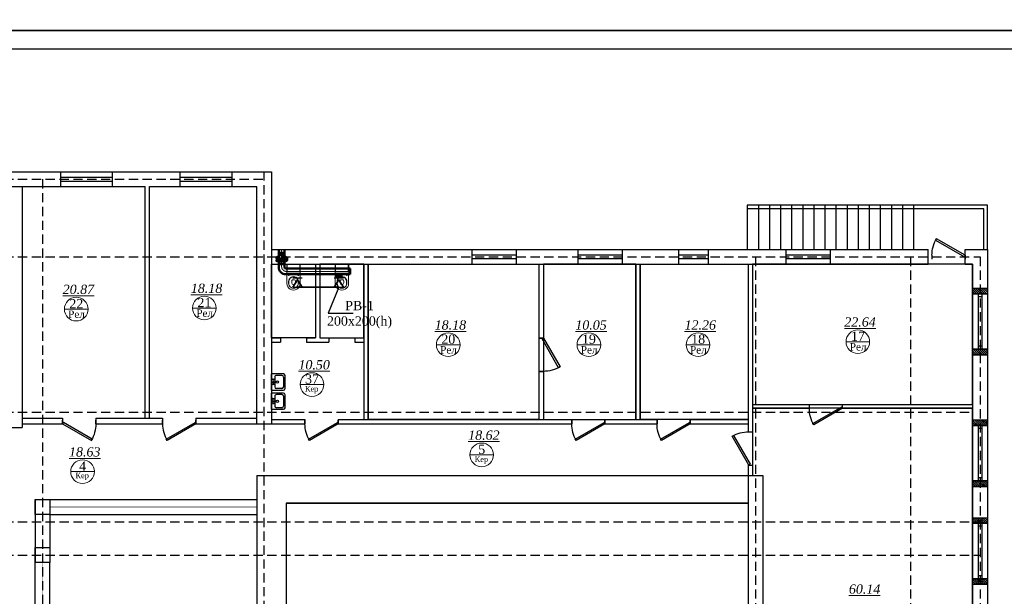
# Model space of a CAD drawing. Header units: inches. Extents: x 8001 to 766003, y -84601 to 563258.
# Tile 25 of 169: x 243318 to 269974, y 113463 to 129064. Entities that reach past the tile are written whole.
import ezdxf
from ezdxf import colors
from ezdxf.entities.mleader import LeaderData, LeaderLine
from ezdxf.math import Vec2, Vec3

# ---------------------------------------------------------------- set-up
doc = ezdxf.new("R2010")
doc.units = ezdxf.units.IN
doc.header["$MEASUREMENT"] = 0
for name, pattern in [('( Hidden )', [0.375, 0.25, -0.125]), ('ACAD_ISO04W100', [30, 24, -3, 0, -3]), ('HIDDEN', [9.525, 6.35, -3.175]), ('One Roomed$0$CENTER2', [1.125, 0.75, -0.125, 0.125, -0.125])]:
    doc.linetypes.add(name, pattern=pattern)
for name, color, linetype, lineweight in [('.', 7, 'Continuous', 15), ('Text 1', 172, 'Continuous', 25), ('СТЕНЫ', 7, 'Continuous', 40)]:
    doc.layers.add(name, color=color, linetype=linetype, lineweight=lineweight)
doc.layers.add('Oborudovan', color=7, linetype='Continuous', lineweight=50, true_color=0x73109e)
doc.layers.add('Vozduhovod', color=7, linetype='Continuous', lineweight=50, true_color=0x168d87)
for name, color, linetype in [('santex', 152, 'Continuous'), ('Аксонометрия', 7, 'Continuous'), ('АСО-сантехника', 22, 'Continuous'), ('Вытяжная', 5, 'Continuous'), ('Осевая линия', 7, 'ACAD_ISO04W100')]:
    doc.layers.add(name, color=color, linetype=linetype)
doc.styles.add('TIEMS', font='times.ttf')
doc.styles.add('TIMES NEW', font='times.ttf')
pattern_1 = [(315, (0, 0), (27.57716447, 27.57716447), []), (315, (-3e-16, -2), (27.57716447, 27.57716447), [])]

# ---------------------------------------------------------------- blocks, each defined once
blk = doc.blocks.new('*U276')
at = {"color": 5}
for p, q in [((-36, 0), (-36, 4)), ((0, 0), (0, 4))]:
    blk.add_line(p, q, dxfattribs=at)
blk.add_lwpolyline([(0, 0), (-31.2, -18), (-32.1, -16.5), (-0.9, 1.5)], close=True, dxfattribs=at)
blk.add_arc((0, 0), 36, 180, 210, dxfattribs=at)
blk = doc.blocks.new('*U281')
at = {"color": 5}
for p, q in [((0, 0), (0, 4)), ((36, 0), (36, 4))]:
    blk.add_line(p, q, dxfattribs=at)
blk.add_lwpolyline([(0, 0), (31.2, -18), (32.1, -16.5), (0.9, 1.5)], close=True, dxfattribs=at)
blk.add_arc((0, 0), 36, 330, 0, dxfattribs=at)
blk = doc.blocks.new('*U282')
at = {"color": 5}
for p, q in [((0, 0), (0, -4)), ((36, 0), (36, -4))]:
    blk.add_line(p, q, dxfattribs=at)
blk.add_lwpolyline([(0, 0), (31.2, 18), (32.1, 16.5), (0.9, -1.5)], close=True, dxfattribs=at)
blk.add_arc((0, 0), 36, 0, 30, dxfattribs=at)
blk = doc.blocks.new('One Roomed$0$KP3.00$0$$0$A$C3973421A')
at = {"color": 0, "lineweight": 20}
for p, q in [((188, 173), (0, 173)), ((198, 163), (198, -163)), ((206, 173), (206, -173)), ((427, 30), (427, -30)), ((447, 50), (503, 50)), ((470, 133), (518, 133)), ((470, 128), (520, 128)), ((188, -173), (0, -173)), ((447, -50), (503, -50)), ((470, -128), (520, -128)), ((470, -133), (518, -133))]:
    blk.add_line(p, q, dxfattribs=at)
at = {"color": 0, "linetype": 'One Roomed$0$CENTER2', "lineweight": 20, "ltscale": 30}
for p, q in [((317, 130), (283, 130)), ((300, 147), (300, 113)), ((317, -130), (283, -130)), ((300, -147), (300, -113))]:
    blk.add_line(p, q, dxfattribs=at)
at = {"color": 0, "lineweight": 20}
blk.add_lwpolyline([(0, 176, -0.41586), (7, 183), (520, 180, -1), (520, -180), (7, -183, -0.41586), (0, -176)], format="xyb", close=True, dxfattribs=at)
for centre in [(300, 130), (300, -130)]:
    blk.add_circle(centre, 10, dxfattribs=at)
for centre, radius, start, end in [((188, 163), 10, 0, 90), ((468, 0), 133, 88.9853, 271.0147), ((473, 0), 128, 91.1929, 268.8071), ((447, 30), 20, 90, 180), ((503, 0), 50, 0, 90), ((503, 0), 50, 270, 0), ((520, 0), 133, 268.9853, 91.0147), ((522, 0), 128, 268.9459, 91.0541), ((188, -163), 10, 270, 0), ((447, -30), 20, 180, 270)]:
    blk.add_arc(centre, radius, start, end, dxfattribs=at)
blk = doc.blocks.new('АСО-умывальник 2')
at = {"layer": 'АСО-сантехника'}
for p, q in [((3164350, 85682), (3164705, 85682)), ((3164350, 85682), (3164350, 85194)), ((3164660, 85637), (3164495, 85637)), ((3164756, 85637), (3164756, 85245)), ((3164445, 85291), (3164445, 85586)), ((3164710, 85291), (3164710, 85591)), ((3164705, 85194), (3164350, 85194)), ((3164705, 85194), (3164353, 85194)), ((3164660, 85240), (3164495, 85240))]:
    blk.add_line(p, q, dxfattribs=at)
at = {"layer": 'АСО-сантехника', "extrusion": (0, 0, -1)}
for centre, major_axis, start_param, end_param in [((3164495, 85586), (-35.9, -35.9), 0.785398, 2.356194), ((3164660, 85586), (-35.9, -35.9), 2.356194, 3.809618), ((3164705, 85632), (-35.9, 35.9), 0.785398, 2.257825), ((3164400, 85502), (14.4, 14.4), 3.926991, 10.210176), ((3164400, 85438), (14.4, 14.4), 3.926991, 10.210176), ((3164400, 85367), (14.4, 14.4), 3.926991, 10.210176), ((3164526, 85439), (-25.1, 25.1), 5.497787, 11.780972), ((3164495, 85291), (35.9, 35.9), 2.356194, 3.926991), ((3164660, 85291), (35.9, -35.9), -0.785398, 0.785398), ((3164705, 85245), (35.9, -35.9), -0.785398, 0.785398)]:
    blk.add_ellipse(centre, major_axis=major_axis, ratio=1, start_param=start_param, end_param=end_param, dxfattribs=at)
blk = doc.blocks.new('gffdfdfdfdfdfdfdfdfdfdfdffc')
at = {"layer": '.'}
h = blk.add_hatch(dxfattribs=at)
h.set_pattern_fill('JIS_LC_8', color=32, scale=5, angle=-90)
h.set_pattern_definition(pattern_1)
h.paths.add_polyline_path([(2206445, 2089882), (2206845, 2089882), (2206845, 2089732), (2206445, 2089732)])
h = blk.add_hatch(dxfattribs=at)
h.set_pattern_fill('JIS_LC_8', color=32, scale=5, angle=-90)
h.set_pattern_definition(pattern_1)
h.paths.add_polyline_path([(2206445, 2088232), (2206845, 2088232), (2206845, 2088082), (2206445, 2088082)])
for p, q in [((2206445, 2089882), (2206845, 2089882)), ((2206445, 2088082), (2206845, 2088082))]:
    blk.add_line(p, q)
at = {"color": 5}
for p, q in [((2206595, 2089732), (2206595, 2088232)), ((2206695, 2089732), (2206695, 2088232))]:
    blk.add_line(p, q, dxfattribs=at)
at = {"color": 0}
for points in [[(2206445, 2089882), (2206845, 2089882), (2206845, 2089732), (2206445, 2089732)], [(2206845, 2089732), (2206845, 2088232), (2206445, 2088232), (2206445, 2089732)], [(2206445, 2088232), (2206845, 2088232), (2206845, 2088082), (2206445, 2088082)]]:
    blk.add_lwpolyline(points, close=True, dxfattribs=at)
at = {"color": 5}
for points in [[(2206695, 2089652), (2206595, 2089652)], [(2206695, 2088312), (2206595, 2088312)]]:
    blk.add_lwpolyline(points, dxfattribs=at)
blk = doc.blocks.new('fhgsg')
for p, q in [((173079.6, 162186.5), (228029.6, 162186.5)), ((222324.2, 161786.5), (222324.2, 162186.5)), ((223724.2, 161786.5), (223724.2, 162186.5)), ((225559.2, 161786.5), (225559.2, 162186.5)), ((226959.2, 161786.5), (226959.2, 162186.5)), ((228029.6, 162186.5), (228029.6, 155366.5)), ((219129.6, 161786.5), (221579.6, 161786.5)), ((221279.6, 161786.5), (224609.6, 161786.5)), ((221279.6, 161786.5), (221279.6, 156386.5)), ((221279.6, 161786.5), (221279.6, 155266.5)), ((224609.6, 155516.5), (224609.6, 161786.5)), ((224729.6, 161786.5), (227629.6, 161786.5)), ((224729.6, 161786.5), (227629.6, 161786.5)), ((224729.6, 155516.5), (224729.6, 161786.5)), ((227629.6, 155366.5), (227629.6, 161786.5)), ((228029.6, 160086.5), (245809.6, 160086.5)), ((233464.6, 159686.5), (233464.6, 160086.5)), ((234664.6, 159686.5), (234664.6, 160086.5)), ((236329.7, 159686.5), (236329.7, 160086.5)), ((237529.7, 159686.5), (237529.7, 160086.5)), ((239059.6, 159686.5), (239059.6, 160086.5)), ((239859.6, 159686.5), (239859.6, 160086.5)), ((241963.4, 159686.5), (241963.4, 160086.5)), ((243163.4, 159686.5), (243163.4, 160086.5)), ((246809.6, 160086.5), (247409.6, 160086.5)), ((247409.6, 160086.5), (247409.6, 141386.5)), ((228029.6, 159686.5), (230529.6, 159686.5)), ((229219.6, 159686.5), (229219.6, 157696.5)), ((229339.6, 159686.5), (229339.6, 157696.5)), ((230529.6, 159686.5), (235389.6, 159686.5)), ((230529.6, 159686.5), (230529.6, 155486.5)), ((230649.6, 159686.5), (230649.6, 155486.5)), ((235389.6, 159686.5), (238189.6, 159686.5)), ((238189.6, 159686.5), (245809.6, 159686.5)), ((240929.6, 159686.5), (240929.6, 155151.4)), ((241049.6, 159686.5), (241049.6, 155151.4)), ((246809.6, 159686.5), (247009.6, 159686.5)), ((247009.6, 159686.5), (247009.6, 141786.5)), ((228029.6, 157696.5), (228274.6, 157696.5)), ((228029.6, 157576.5), (228274.6, 157576.5)), ((228974.6, 157696.5), (229219.6, 157696.5)), ((228974.6, 157576.5), (229584.6, 157576.5)), ((229339.6, 157696.5), (229584.6, 157696.5)), ((230284.6, 157696.5), (230529.6, 157696.5)), ((230284.6, 157576.5), (230529.6, 157576.5)), ((235269.6, 157686.5), (235389.6, 157686.5)), ((235269.6, 156786.5), (235389.6, 156786.5)), ((241049.6, 155886.5), (242589.6, 155886.5)), ((241049.6, 155786.5), (242589.6, 155786.5)), ((242589.6, 155786.5), (242589.6, 155886.5)), ((243489.6, 155786.5), (243489.6, 155886.5)), ((243489.6, 155786.5), (243489.6, 155886.5)), ((243489.6, 155886.5), (247009.6, 155886.5)), ((243489.6, 155786.5), (247009.6, 155786.5)), ((221279.6, 155516.5), (222370.7, 155516.5)), ((222370.7, 155516.5), (222370.7, 155366.5)), ((223270.7, 155516.5), (225079.6, 155516.5)), ((223270.7, 155516.5), (223270.7, 155366.5)), ((225079.6, 155516.5), (225079.6, 155366.5)), ((225979.6, 155516.5), (227629.6, 155516.5)), ((225979.6, 155516.5), (225979.6, 155366.5)), ((228029.6, 155486.5), (228933.2, 155486.5)), ((228933.2, 155486.5), (228933.2, 155366.5)), ((229833.2, 155486.5), (236156.3, 155486.5)), ((229833.2, 155486.5), (229833.2, 155366.5)), ((236156.3, 155486.5), (236156.3, 155366.5)), ((237056.3, 155486.5), (238464.9, 155486.5)), ((237056.3, 155486.5), (237056.3, 155366.5)), ((238464.9, 155486.5), (238464.9, 155366.5)), ((239364.9, 155486.5), (240929.6, 155486.5)), ((239364.9, 155486.5), (239364.9, 155366.5)), ((220679.6, 155266.5), (221279.6, 155266.5)), ((221279.6, 155366.5), (222370.7, 155366.5)), ((223270.7, 155366.5), (225079.6, 155366.5)), ((225979.6, 155366.5), (227629.6, 155366.5)), ((227629.6, 155366.5), (228933.2, 155366.5)), ((229833.2, 155366.5), (236156.3, 155366.5)), ((237056.3, 155366.5), (238464.9, 155366.5)), ((239364.9, 155366.5), (240929.6, 155366.5)), ((240929.6, 155151.4), (241049.6, 155151.4)), ((240929.6, 154251.4), (240929.6, 153966.5)), ((240929.6, 154251.4), (241049.6, 154251.4)), ((240929.6, 154251.4), (241049.6, 154251.4)), ((241049.6, 154251.4), (241049.6, 153966.5)), ((227629.6, 153966.5), (227629.6, 144516.5)), ((227629.6, 153966.5), (241329.6, 153966.5)), ((240929.6, 153966.5), (240929.6, 126916.5)), ((241329.6, 153966.5), (241329.6, 144936.5)), ((241329.6, 153966.5), (241329.6, 150786.5)), ((221629.6, 153316.5), (221629.6, 151616.5)), ((221629.6, 153316.5), (227629.6, 153316.5)), ((222029.6, 153016.5), (222029.6, 151616.5)), ((240929.6, 153216.5), (228429.6, 153216.5)), ((228429.6, 153216.5), (228429.6, 147916.5)), ((228429.6, 153216.5), (240929.6, 153216.5)), ((240929.6, 153216.5), (240929.6, 144516.5)), ((222029.6, 152916.5), (227629.6, 152916.5)), ((247009.6, 152826.5), (247409.6, 152826.5)), ((247009.6, 151026.5), (247409.6, 151026.5))]:
    blk.add_line(p, q)
at = {"color": 1, "linetype": '( Hidden )', "ltscale": 1000}
for p, q in [((227829.6, 111324.1), (227829.6, 162186.5)), ((169789.1, 161986.5), (227829.6, 161986.5)), ((221829.6, 161986.5), (221829.6, 111324.1)), ((169789.1, 159886.5), (247209.6, 159886.5)), ((241129.6, 159886.5), (241129.6, 111324.1)), ((245329.6, 159886.5), (245329.6, 111324.1)), ((247209.6, 159886.5), (247209.6, 111324.1)), ((169789.1, 155686.5), (247009.6, 155686.5)), ((169789.1, 152716.5), (247209.6, 152716.5)), ((169789.1, 151816.5), (247209.6, 151816.5))]:
    blk.add_line(p, q, dxfattribs=at)
at = {"color": 5}
for p, q in [((222324.2, 162036.5), (223724.2, 162036.5)), ((222324.2, 161936.5), (223724.2, 161936.5)), ((225559.2, 162036.5), (226959.2, 162036.5)), ((225559.2, 161936.5), (226959.2, 161936.5)), ((233464.6, 159936.5), (234664.6, 159936.5)), ((233464.6, 159836.5), (234664.6, 159836.5)), ((236329.7, 159936.5), (237529.7, 159936.5)), ((236329.7, 159836.5), (237529.7, 159836.5)), ((239059.6, 159936.5), (239859.6, 159936.5)), ((239059.6, 159836.5), (239859.6, 159836.5)), ((241963.4, 159936.5), (243163.4, 159936.5)), ((241963.4, 159836.5), (243163.4, 159836.5)), ((247159.6, 152826.5), (247159.6, 151026.5)), ((247259.6, 152826.5), (247259.6, 151026.5))]:
    blk.add_line(p, q, dxfattribs=at)
at = {"lineweight": 0, "ltscale": 100}
for p, q in [((222421.5, 158470.8), (223061.5, 158470.8)), ((225890.2, 158499.5), (226530.2, 158499.5)), ((243582.3, 157588.3), (244222.3, 157588.3)), ((232492.5, 157507), (233132.5, 157507)), ((236299.7, 157507), (236939.7, 157507)), ((239256.7, 157507), (239896.7, 157507)), ((228804, 156429.9), (229444, 156429.9)), ((233399.1, 154526.3), (234039.1, 154526.3)), ((222592.3, 154072.9), (223232.3, 154072.9))]:
    blk.add_line(p, q, dxfattribs=at)
at = {"color": 0}
for points in [[(245409.6, 161286.5), (240909.6, 161286.5)], [(240909.6, 161286.5), (240909.6, 160086.5)], [(240909.6, 161286.5), (240909.6, 160086.5)], [(241209.6, 161286.5), (241209.6, 160086.5)], [(241509.6, 161286.5), (241509.6, 160086.5)], [(241809.6, 161286.5), (241809.6, 160086.5)], [(242109.6, 161286.5), (242109.6, 160086.5)], [(242409.6, 161286.5), (242409.6, 160086.5)], [(242709.6, 161286.5), (242709.6, 160086.5)], [(243009.6, 161286.5), (243009.6, 160086.5)], [(243309.6, 161286.5), (243309.6, 160086.5)], [(243609.6, 161286.5), (243609.6, 160086.5)], [(243909.6, 161286.5), (243909.6, 160086.5)], [(244209.6, 161286.5), (244209.6, 160086.5)], [(244509.6, 161286.5), (244509.6, 160086.5)], [(244809.6, 161286.5), (244809.6, 160086.5)], [(245109.6, 161286.5), (245109.6, 160086.5)], [(247409.6, 160086.5), (247409.6, 161286.5), (245409.6, 161286.5), (245409.6, 160086.5)], [(245409.6, 161286.5), (245409.6, 160086.5)]]:
    blk.add_lwpolyline(points, dxfattribs=at)
at = {"color": 5}
blk.add_lwpolyline([(247309.6, 160086.5), (247309.6, 161186.5), (240909.6, 161186.5)], dxfattribs=at)
for points in [[(245809.6, 159686.5), (245809.6, 159686.5), (245809.6, 160086.5)], [(246809.6, 159686.5), (246809.6, 159686.5), (246809.6, 160086.5)], [(235269.6, 159686.5), (235269.6, 157686.5)], [(235389.6, 159686.5), (235389.6, 157686.5)], [(237889.6, 159686.5), (237889.6, 155486.5)], [(238009.6, 159686.5), (238009.6, 155486.5)], [(228274.6, 157696.5), (228274.6, 157576.5)], [(228974.6, 157696.5), (228974.6, 157576.5)], [(229584.6, 157696.5), (229584.6, 157576.5)], [(230284.6, 157696.5), (230284.6, 157576.5)], [(235269.6, 156786.5), (235269.6, 155486.5)], [(235389.6, 156786.5), (235389.6, 155486.5)], [(221629.6, 128016.5), (221629.6, 151616.5)], [(222029.6, 128016.5), (222029.6, 151616.5)]]:
    blk.add_lwpolyline(points)
at = {"color": 0}
for points in [[(229219.6, 157696.5), (228029.6, 157696.5), (228029.6, 159686.5), (229219.6, 159686.5)], [(229339.6, 157696.5), (230529.6, 157696.5), (230529.6, 159686.5), (229339.6, 159686.5)], [(230649.6, 159686.5), (235269.6, 159686.5), (235269.6, 155486.5), (230649.6, 155486.5)], [(235389.6, 155486.5), (237889.6, 155486.5), (237889.6, 159686.5), (235389.6, 159686.5)], [(238009.6, 159686.5), (240929.6, 159686.5), (240929.6, 155486.5), (238009.6, 155486.5)], [(241049.6, 155886.5), (247009.6, 155886.5), (247009.6, 159686.5), (241049.6, 159686.5)], [(247009.6, 155786.5), (241329.6, 155786.5), (241049.6, 155786.5), (241049.6, 153966.5), (241329.6, 153966.5), (241329.6, 145286.5), (247009.6, 145286.5)]]:
    blk.add_lwpolyline(points, close=True, dxfattribs=at)
for points in [[(221629.6, 153316.5), (222029.6, 153316.5), (222029.6, 152916.5), (221629.6, 152916.5)], [(221629.6, 152016.5), (222029.6, 152016.5), (222029.6, 151616.5), (221629.6, 151616.5)]]:
    blk.add_lwpolyline(points, close=True)
at = {"color": 5, "const_width": 10}
for points in [[(222029.6, 153116.5), (227629.6, 153116.5)], [(221829.6, 146016.5), (221829.6, 151616.5)]]:
    blk.add_lwpolyline(points, dxfattribs=at)
at = {"layer": 'СТЕНЫ', "color": 0, "linetype": 'ByBlock', "lineweight": 0, "ltscale": 100}
for centre in [(222741.5, 158470.8), (226210.2, 158499.5), (232812.5, 157507), (236619.7, 157507), (239576.7, 157507), (243902.3, 157588.3), (229124, 156429.9), (233719.1, 154526.3), (222912.3, 154072.9)]:
    blk.add_circle(centre, 320, dxfattribs=at)
at = {"color": 5, "yscale": 25, "zscale": 25}
for name, p, xscale in [('*U282', (246809.6, 159926.5), -25), ('*U281', (243489.6, 155786.5), -25), ('*U276', (222370.7, 155366.5), -25), ('*U276', (225979.6, 155366.5), 25), ('*U281', (229833.2, 155366.5), -25), ('*U281', (237056.3, 155366.5), -25), ('*U281', (239364.9, 155366.5), -25)]:
    blk.add_blockref(name, p, dxfattribs=dict(at, xscale=xscale))
at = {"color": 0}
for p in [(-1959435.4, -1930845.3), (-1959435.4, -1934410.1), (-1959435.4, -1937055.3)]:
    blk.add_blockref('gffdfdfdfdfdfdfdfdfdfdfdffc', p, dxfattribs=at)
at = {"color": 5, "xscale": -25, "yscale": 25, "zscale": 25}
for p, rotation in [((235389.6, 157686.5), 90), ((240949.6, 154251.4), 270)]:
    blk.add_blockref('*U281', p, dxfattribs=dict(at, rotation=rotation))
at = {"layer": 'santex', "color": 0, "lineweight": 5, "rotation": 269.999919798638}
for p in [(228624.6, 159686.5), (229934.6, 159686.5)]:
    blk.add_blockref('One Roomed$0$KP3.00$0$$0$A$C3973421A', p, dxfattribs=at)
at = {"layer": 'АСО-сантехника', "xscale": -0.9, "yscale": 0.9, "zscale": 0.9, "rotation": 180}
for p in [(-2619885, 233392.3), (-2619885, 232873.8)]:
    blk.add_blockref('АСО-умывальник 2', p, dxfattribs=at)
at = {"lineweight": 0, "ltscale": 100, "char_height": 250, "attachment_point": 5, "style": 'TIEMS'}
for s, insert in [('\\A1;{\\fTimes New Roman|b0|i1|c204|p18;\\L18.18}', (226269.3, 159031.7)), ('\\A1;{\\fTimes New Roman|b0|i1|c204|p18;\\L20.87}', (222800.6, 159003)), ('\\A1;22', (222743.7, 158619.1)), ('\\A1;21', (226212.4, 158647.8)), ('\\A1;{\\fTimes New Roman|b0|i1|c204|p18;\\L18.18}', (232871.6, 158039.2)), ('\\A1;{\\fTimes New Roman|b0|i1|c204|p18;\\L10.05}', (236678.8, 158039.2)), ('\\A1;{\\fTimes New Roman|b0|i1|c204|p18;\\L12.26}', (239635.8, 158039.2)), ('\\A1;{\\fTimes New Roman|b0|i1|c204|p18;\\L22.64}', (243961.3, 158120.5)), ('\\A1;17', (243904.4, 157736.5)), ('\\A1;20', (232814.7, 157655.2)), ('\\A1;19', (236621.8, 157655.2)), ('\\A1;18', (239578.9, 157655.2)), ('\\A1;{\\fTimes New Roman|b0|i1|c204|p18;\\L10.50}', (229183.1, 156962.1)), ('\\A1;37', (229126.1, 156578.1)), ('\\A1;{\\fTimes New Roman|b0|i1|c204|p18;\\L18.62}', (233778.2, 155058.5)), ('\\A1;{\\fTimes New Roman|b0|i1|c204|p18;\\L18.63}', (222971.4, 154605.1)), ('\\A1;5', (233721.3, 154674.5)), ('\\A1;4', (222914.4, 154221.1)), ('\\A1;{\\fTimes New Roman|b0|i1|c204|p18;\\L60.14}', (244085.4, 150893.7))]:
    blk.add_mtext(s, dxfattribs=dict(at, insert=insert))
at = {"lineweight": 0, "ltscale": 100, "width": 1156.471, "attachment_point": 5, "style": 'TIEMS'}
for s, insert, char_height in [('\\A1;Рел', (222750, 158331.4), 200), ('\\A1;Рел', (226218.7, 158360.1), 200), ('\\A1;Рел', (243910.7, 157448.9), 200), ('\\A1;Рел', (232820.9, 157367.6), 200), ('\\A1;Рел', (236628.1, 157367.6), 200), ('\\A1;Рел', (239585.1, 157367.6), 200), ('\\A1;Кер', (229114.8, 156290.8), 150), ('\\A1;Кер', (233710, 154387.2), 150), ('\\A1;Кер', (222902.8, 153946.8), 150)]:
    blk.add_mtext(s, dxfattribs=dict(at, insert=insert, char_height=char_height))
blk = doc.blocks.new('*U274')
at = {"color": 0, "linetype": 'Continuous', "lineweight": -2}
for p, q in [((-125, 0), (125, 0)), ((-125, -250), (0, -50)), ((-125, -250), (125, -250)), ((0, -50), (125, -250))]:
    blk.add_line(p, q, dxfattribs=at)
at = {"layer": 'Аксонометрия'}
for p, q in [((-125, 0), (125, 0)), ((0, -50), (-125, -250)), ((-125, -250), (125, -250)), ((125, -250), (0, -50))]:
    blk.add_line(p, q, dxfattribs=at)
blk = doc.blocks.new('_None')
blk = doc.blocks.new('*U272')
at = {"color": 0, "linetype": 'ByBlock', "lineweight": 50, "ltscale": 100}
blk.add_lwpolyline([(0, 75), (0, -75), (50, -75), (50, 75)], close=True, dxfattribs=at)
at = {"layer": 'Аксонометрия', "ltscale": 5}
blk.add_line((0, 0), (50, 0), dxfattribs=at)
at = {"layer": 'Осевая линия', "ltscale": 2}
blk.add_line((0, 0), (50, 0), dxfattribs=at)
blk = doc.blocks.new('*U275')
at = {"color": 0, "linetype": 'Continuous', "lineweight": -2}
for p, q in [((-125, 0), (125, 0)), ((-125, -250), (0, -50)), ((-125, -250), (125, -250)), ((0, -50), (125, -250))]:
    blk.add_line(p, q, dxfattribs=at)
at = {"layer": 'Аксонометрия'}
for p, q in [((-125, 0), (125, 0)), ((0, -50), (-125, -250)), ((-125, -250), (125, -250)), ((125, -250), (0, -50))]:
    blk.add_line(p, q, dxfattribs=at)

msp = doc.modelspace()

# ---------------------------------------------------------------- linework, layer by layer
msp.add_lwpolyline([(189105.77, 198172.808), (289105.77, 198172.808), (289105.77, 128772.808), (189105.77, 128772.808)], close=True)

# ---------------------------------------------------------------- block references
at = {"color": 25}
msp.add_blockref('fhgsg', (22107.029, -37236.897), dxfattribs=at)

# ---------------------------------------------------------------- next in the draw order: linework, layer by layer
for points in [[(189105.77, 128772.808), (289105.77, 128772.808), (289105.77, 59372.808), (189105.77, 59372.808)], [(191105.77, 128272.808), (288605.77, 128272.808), (288605.77, 59872.808), (191105.77, 59872.808)]]:
    msp.add_lwpolyline(points, close=True)
at = {"layer": 'Oborudovan'}
for p, q in [((250469.374, 122708.301), (250343.973, 122706.991)), ((250253.173, 122591.752), (250562.563, 122594.985)), ((250285.125, 122532.028), (250528.758, 122534.576)), ((250308.341, 122592.303), (250512.804, 122594.44)), ((250562.563, 122594.985), (250562.426, 122608.139))]:
    msp.add_line(p, q, dxfattribs=at)
at = {"layer": 'Oborudovan', "ltscale": 10}
for p, q in [((250343.973, 122706.991), (250344.102, 122694.655)), ((250344.102, 122694.655), (250469.503, 122695.965)), ((250469.374, 122708.301), (250469.503, 122695.965)), ((250253.035, 122604.906), (250562.426, 122608.139)), ((250558.859, 122594.946), (250559.211, 122561.261))]:
    msp.add_line(p, q, dxfattribs=at)
at = {"layer": 'Oborudovan'}
for points in [[(250469.374, 122708.301), (250469.215, 122723.539), (250344.036, 122722.231), (250343.973, 122706.991)], [(250346.176, 122532.669), (250346.335, 122517.431), (250471.289, 122518.737), (250471.13, 122533.974)]]:
    msp.add_lwpolyline(points, dxfattribs=at)
for centre, radius, start, end in [((250331.048, 122577.898), 78.42, 101.8308114, 159.8184309), ((250304.059, 122693.207), 40.069, 285.8007179, 2.0710268), ((250507.052, 122693.225), 37.649, 175.8263933, 256.8151773), ((250487.526, 122581.715), 75.65, 20.4110803, 81.6863165), ((250286.15, 122563.252), 31.242, 189.5187664, 273.2056993), ((250527.924, 122566.247), 31.682, 269.6678267, 350.945754)]:
    msp.add_arc(centre, radius, start, end, dxfattribs=at)
at = {"layer": 'Text 1', "linetype": 'HIDDEN', "lineweight": 5, "ltscale": 300}
for p, q in [((250409.543, 122373.236), (250409.543, 122849.612)), ((252261.179, 122253.236), (250529.615, 122253.236))]:
    msp.add_line(p, q, dxfattribs=at)
msp.add_arc((250544.091, 122387.793), 135.334, 186.1749651, 263.8594719, dxfattribs=at)
at = {"layer": 'Vozduhovod'}
for p, q in [((250478.448, 122752.821), (250328.456, 122752.821)), ((250344.036, 122722.231), (250328.456, 122752.821)), ((250480.824, 122745.379), (250330.832, 122745.379)), ((250334.543, 122849.612), (250334.543, 122373.236)), ((250469.215, 122723.539), (250478.448, 122752.821)), ((250484.543, 122373.236), (250484.543, 122849.612)), ((250346.335, 122517.431), (250334.543, 122449.612)), ((250484.543, 122449.612), (250334.543, 122449.612)), ((250471.289, 122518.737), (250484.543, 122449.612)), ((250529.615, 122328.236), (252261.179, 122328.236)), ((250529.615, 122178.236), (252261.179, 122178.236)), ((252261.179, 122178.236), (252261.179, 122328.236))]:
    msp.add_line(p, q, dxfattribs=at)
for centre, radius, start, end in [((250519.204, 122362.893), 184.951, 176.7942546, 273.2269399), ((250531.434, 122375.131), 46.93, 182.3136566, 267.7781297)]:
    msp.add_arc(centre, radius, start, end, dxfattribs=at)

# ---------------------------------------------------------------- next in the draw order: block references
at = {"layer": 'Vozduhovod', "rotation": 270}
msp.add_blockref('*U272', (251956.549, 122178.236), dxfattribs=at)
at = {"layer": 'Вытяжная', "linetype": 'Continuous', "lineweight": -2}
for name, p in [('*U274', (250837.024, 122078.236)), ('*U275', (251956.549, 122078.236))]:
    msp.add_blockref(name, p, dxfattribs=at)

# ---------------------------------------------------------------- next in the draw order: leaders
at = {"layer": 'Text 1', "ltscale": 100}
ml = msp.add_multileader_mtext('Standard', dxfattribs=at)
ml.set_content('PB-1\\P200x200(h)', color=256, style='TIMES NEW')
ml.set_leader_properties(linetype='Continuous', lineweight=25)
ml.set_arrow_properties(name='NONE')
ml.build(insert=Vec2(0, 0))
ml.multileader.update_dxf_attribs({"has_dogleg": 0, "text_left_attachment_type": 6, "text_right_attachment_type": 6, "dogleg_length": 0.36, "arrow_head_size": 0.18})
ctx = ml.context
ctx.base_point, ctx.char_height, ctx.arrow_head_size, ctx.landing_gap_size, ctx.plane_origin = Vec3(251668.793, 121125.465), 250, 0.18, 0.09, Vec3(247750.79, 114063.35)
ctx.left_attachment, ctx.right_attachment, ctx.text_align_type = 6, 6, 1
notes = []
notes.append((ctx, [(1, (1, 1, 0), (251668.433, 121125.465), (1, 0), 0.36, [(9, [(251956.549, 121828.236), (250837.024, 121828.236), (250837.024, 121828.236), (250837.024, 121828.236), (250837.024, 121828.236), (250837.024, 121828.236), (250837.024, 121828.236), (250837.024, 121828.236), (250837.024, 121828.236), (250837.024, 121828.236), (251956.549, 121828.236)], 0, [])])]))
ctx.mtext.insert, ctx.mtext.width, ctx.mtext.alignment, ctx.mtext.flow_direction = Vec3(252518.559, 121454.412), 669.84169, 2, 5
for ctx, leaders in notes:
    for number, flags, end, landing, length, lines in leaders:
        leader = LeaderData()
        leader.index, (leader.has_last_leader_line, leader.has_dogleg_vector, leader.attachment_direction) = number, flags
        leader.last_leader_point, leader.dogleg_vector, leader.dogleg_length = Vec3(end), Vec3(landing), length
        for number, points, colour, breaks in lines:
            line = LeaderLine()
            line.index, line.vertices, line.color, line.breaks = number, Vec3.list(points), colors.encode_raw_color(colour), breaks
            leader.lines.append(line)
        ctx.leaders.append(leader)

doc.saveas('drawing.dxf')
